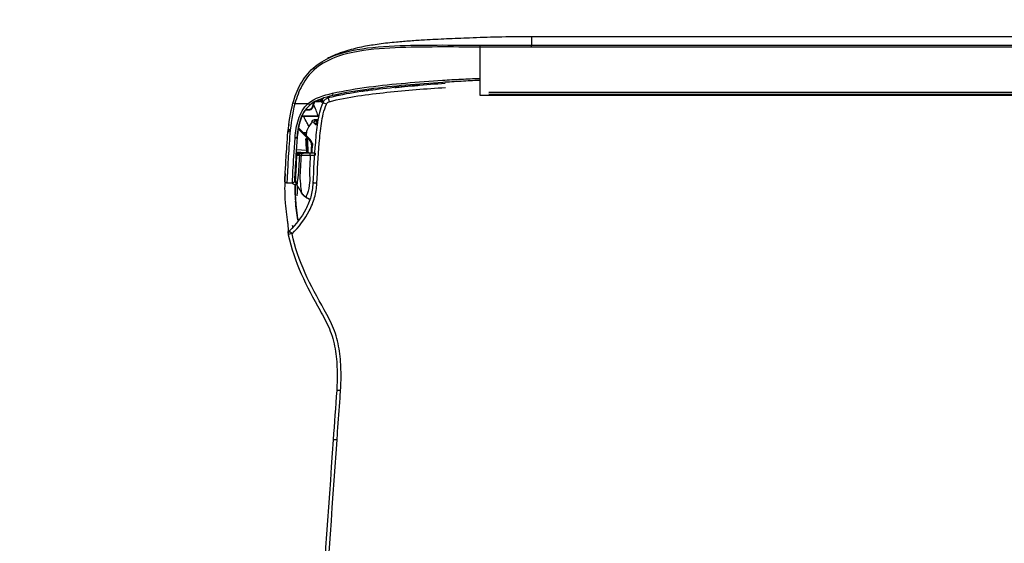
# Model space of a CAD drawing. Header units: millimetres. Extents: x -424979 to 718034, y -72486 to 344972.
# Tile 203 of 256: x 578502 to 579064, y 145346 to 145645. Entities that reach past the tile are written whole.
import ezdxf
from ezdxf import colors
from ezdxf.entities.mleader import LeaderData, LeaderLine
from ezdxf.math import Vec2, Vec3
from ezdxf.xclip import XClip

# ---------------------------------------------------------------- set-up
doc = ezdxf.new("R2010")
doc.units = ezdxf.units.MM
doc.header["$MEASUREMENT"] = 0
doc.header["$XCLIPFRAME"] = 0
doc.layers.add('IS_KLIM Opis_Średnice', color=7, linetype='Continuous', lineweight=9)
doc.layers.add('SKAN - RZUT_7_0_Nr_pióra__1', color=7, linetype='Continuous', lineweight=13)
doc.layers.add('IS_KLIM_urządzenia', color=3, linetype='Continuous')
doc.layers.add('Rysunki i obrazki', color=7, linetype='Continuous')
picture_1 = doc.add_image_def('image7.tif', size_in_pixel=(14115, 7016))

# ---------------------------------------------------------------- blocks, each defined once
blk = doc.blocks.new('Rysunek_7_7', base_point=(-247133.12, 120862.67))
at = {"layer": 'SKAN - RZUT_7_0_Nr_pióra__1', "color": 7, "lineweight": 13}
image = blk.add_image(picture_1, insert=(-306883.09, 91162.66), size_in_units=(119499.94, 59400.02), dxfattribs=at)
image.set_boundary_path([(-0.5, -0.5), (14114.5, 7015.5)])
blk = doc.blocks.new('G$CFEA986A8')
at = {"layer": 'IS_KLIM_urządzenia', "linetype": 'Continuous'}
for p, q in [((960.8, 27.59), (960.8, 27.59)), ((960.8, 27.59), (960.8, 27.58)), ((960.8, 27.58), (960.8, 27.58)), ((962.82, 27.01), (965.29, 26.79)), ((965.33, 27.29), (963.06, 27.49)), ((965.34, 27.5), (963.25, 27.5)), ((963.62, 27.59), (963.77, 27.59)), ((963.77, 27.59), (963.62, 27.59)), ((963.62, 27.59), (963.62, 27.59)), ((963.62, 27.59), (963.62, 27.59)), ((963.78, 27.59), (963.64, 27.59)), ((963.65, 27.59), (963.64, 27.59)), ((963.64, 27.59), (963.65, 27.59)), ((964.65, 27.59), (963.77, 27.59)), ((964.65, 27.59), (963.78, 27.59)), ((963.81, 27.59), (964.11, 27.59)), ((964.11, 27.59), (963.81, 27.59)), ((964.65, 27.59), (963.82, 27.59)), ((963.82, 27.59), (963.82, 27.59)), ((963.96, 27.59), (964.65, 27.59)), ((963.96, 27.59), (963.96, 27.59)), ((964.65, 27.59), (963.96, 27.59)), ((963.96, 27.59), (964.65, 27.59)), ((963.96, 27.59), (963.96, 27.59)), ((964.65, 27.59), (963.96, 27.59)), ((964.64, 27.59), (964.65, 27.59)), ((965.15, 28.07), (964.65, 27.59)), ((964.65, 27.59), (965.09, 28)), ((965.09, 28), (964.65, 27.59)), ((965.08, 27.99), (964.65, 27.59)), ((964.66, 27.6), (964.65, 27.59)), ((964.65, 27.59), (964.66, 27.6)), ((964.65, 27.59), (964.65, 27.59)), ((964.65, 27.58), (964.65, 27.59)), ((964.65, 27.59), (964.65, 27.59)), ((964.65, 27.59), (964.65, 27.59)), ((964.65, 27.59), (964.65, 27.59)), ((964.65, 27.59), (964.65, 27.59)), ((964.65, 27.59), (964.65, 27.59)), ((964.65, 27.59), (964.65, 27.59)), ((964.65, 27.58), (964.65, 27.58)), ((965.08, 28), (964.75, 27.68)), ((964.76, 27.69), (965.08, 27.99)), ((965.13, 27.95), (965.13, 27.96)), ((965.13, 27.94), (965.13, 27.94)), ((965.13, 27.94), (965.13, 27.94)), ((962.04, 24.32), (962.13, 24.22)), ((962.13, 24.22), (964.85, 21.51)), ((962.13, 24.22), (962.49, 24.22)), ((962.49, 24.22), (962.22, 24.49)), ((964.88, 21.83), (962.49, 24.22)), ((962.49, 24.22), (962.63, 24.22)), ((46.52, 13.96), (921.55, 13.84)), ((48.58, 13.7), (919.48, 13.58)), ((919.48, 13.06), (48.58, 13.18)), ((921.53, 13.84), (921.53, 2.34)), ((58.74, 2.46), (909.33, 2.34)), ((58.73, 0), (909.33, -0.12)), ((909.33, 1.87), (58.74, 1.98))]:
    blk.add_line(p, q, dxfattribs=at)
for centre, radius, start, end in [((966.23, 46.82), 1, 314.7826, 11.7219), ((965.57, 23.69), 0.5, 174.3028, 174.8572)]:
    blk.add_arc(centre, radius, start, end, dxfattribs=at)
at = {"layer": 'IS_KLIM_urządzenia', "linetype": 'Continuous', "extrusion": (0, 0, -1)}
for centre, start, end in [((-966.24, 34.23), 2.819, 90), ((-967.54, 34.23), 90, 182.7932)]:
    blk.add_arc(centre, 0.5, start, end, dxfattribs=at)
at = {"layer": 'IS_KLIM_urządzenia', "linetype": 'Continuous'}
for centre, major_axis, ratio, start_param, end_param in [((954.69, 84.17), (-0.998, 0.07), 0.023762, 1.636562, 3.141593), ((966.23, 46.82), (-0.979, -0.203), 0.056856, 1.631801, 3.141593), ((966.23, 46.82), (-0.704, 0.71), 0.020204, 3.141593, 4.63148), ((960.36, 34.82), (0.999, -0.049), 0.051256, 4.768713, 6.283185), ((960.36, 34.78), (0.999, -0.047), 0.051373, 4.768607, 6.283185), ((960.8, 28.09), (0, 0.5), 0.002816, 3.141639, 4.764644), ((961.71, 25.79), (-0.25, 0.009), 0.004928, 4.721292, 6.283312), ((961.96, 28.09), (0, 0.5), 0.000868, 1.518284, 3.141546), ((963.62, 27.79), (0, -0.2), 0.000013, 0.000046, 1.220385), ((963.74, 28.09), (0, 0.5), 0.707175, 3.141658, 4.713759), ((964.1, 27.28), (-0.499, -0.033), 0.703948, 5.100293, 5.413725), ((964.11, 27.79), (0, 0.2), 0.000013, 3.141639, 4.361977), ((964.21, 28.09), (0, 0.5), 0.707187, 3.141658, 4.713902), ((962.22, 24.49), (0.177, 0.177), 0.009872, 1.573264, 3.141593), ((965.57, 23.69), (0.498, -0.05), 0.399009, 1.576336, 3.142289), ((965.57, 23.69), (0.498, -0.045), 0.399039, 1.572475, 3.141593), ((965.57, 23.75), (0.498, -0.042), 0.40242, 1.570829, 3.141593), ((966.78, 22.67), (-0.498, 0.048), 0.655613, 1.68664, 3.142509), ((960.03, 20.77), (-0.282, 0.413), 0.898755, 3.126761, 4.122323), ((960.3, 20.73), (0.367, 0.34), 0.8822, 4.14442, 5.443074), ((960.62, 20.38), (0.376, 0.33), 0.885836, 4.168001, 5.478744), ((961.57, 16.6), (-0.192, 0.056), 0.184381, 0, 0.981312), ((962.34, 17.18), (0, 0.2), 0.576627, 0, 1.56207), ((957.43, 15.43), (0.263, -0.965), 0.021464, 0, 1.498233), ((958.09, 16.02), (0.925, -0.381), 0.043497, 4.774575, 6.283185), ((959.1, 15.2), (0.191, 0.059), 0.212832, 0.62596, 2.147611), ((959.27, 14.73), (-0.18, 0.087), 0.196125, 0, 1.166038), ((959.21, 15.5), (-0.19, -0.061), 0.210046, 3.10566, 3.756008), ((959.99, 15.18), (0, 0.2), 0.433029, 0, 1.56207), ((962.44, 15.81), (0.326, -0.379), 0.006066, 3.141593, 4.776304), ((965.61, 15.81), (-0.482, 0.133), 0.040619, 1.62052, 3.141593), ((956.69, 13.39), (0.117, -0.486), 0.019962, 1.512141, 3.141593), ((960.96, 7.75), (-0.331, 0.375), 0.006851, 1.634627, 3.141593), ((921.53, 2.37), (0, 0.5), 0.000014, 1.623156, 3.109817)]:
    blk.add_ellipse(centre, major_axis=major_axis, ratio=ratio, start_param=start_param, end_param=end_param, dxfattribs=at)
at = {"layer": 'IS_KLIM_urządzenia', "linetype": 'Continuous', "extrusion": (0, 0, -1)}
for centre, major_axis, ratio, start_param, end_param in [((964.05, 27.59), (-0.725, 0), 0.000047, 1.659786, 2.553482), ((964.05, 27.59), (-0.725, 0), 0.000047, 3.72973, 4.623425), ((964.65, 28.09), (0.266, -0.423), 1, 5.550236, 6.844477)]:
    blk.add_ellipse(centre, major_axis=major_axis, ratio=ratio, start_param=start_param, end_param=end_param, dxfattribs=at)
at = {"layer": 'IS_KLIM_urządzenia', "linetype": 'Continuous'}
for points, degree in [([(959.21, 147.27), (958, 130.15), (956.79, 113.02), (955.58, 95.9)], 3), ([(956.51, 95.85), (957.7, 112.97), (958.9, 130.09), (960.1, 147.21)], 3), ([(955.58, 95.9), (956.08, 95.86), (956.51, 95.84), (956.51, 95.85)], 3), ([(955.68, 84.1), (955.96, 88.01), (956.23, 91.93), (956.51, 95.85)], 3), ([(966.26, 44.75), (966.23, 44.93), (966.2, 45.11), (966.17, 45.29)], 3), ([(966.94, 46.13), (967.09, 46.15), (967.24, 46.22), (967.29, 46.32)], 3), ([(967.29, 46.32), (967.31, 46.43), (967.3, 46.54), (967.28, 46.65)], 3), ([(967.29, 46.32), (967.29, 46.33), (967.3, 46.34), (967.3, 46.34)], 3), ([(964.94, 43.51), (965.19, 42.03), (965.36, 40.54), (965.46, 39.04)], 3), ([(963.02, 38.08), (962.56, 38.37), (962.05, 38.54)], 2), ([(963.01, 38.08), (962.7, 38.26), (962.38, 38.43), (962.05, 38.54)], 3), ([(963.01, 38.08), (963.43, 37.83), (963.78, 37.48), (964.04, 37.07)], 3), ([(965.48, 38.69), (965.55, 37.5), (965.57, 36.3), (965.55, 35.08)], 3), ([(965.18, 35.2), (964.59, 36.16), (964.01, 37.11)], 2), ([(965.07, 35.52), (965.08, 36.12), (965.09, 36.71), (965.1, 37.31)], 3), ([(965.76, 34.34), (965.65, 34.4), (965.55, 34.45), (965.44, 34.49)], 3), ([(966.24, 34.73), (966.67, 34.73), (967.1, 34.73), (967.54, 34.73)], 3), ([(967.95, 32.52), (967.94, 32.5), (967.94, 32.48), (967.94, 32.45)], 3), ([(960.8, 27.59), (961.08, 27.59), (961.36, 27.59), (961.63, 27.59)], 3), ([(960.8, 27.59), (961.19, 27.59), (961.58, 27.59), (961.96, 27.59)], 3), ([(960.8, 27.58), (961.04, 27.58), (961.28, 27.58), (961.52, 27.58)], 3), ([(960.8, 27.58), (961.04, 27.58), (961.28, 27.58), (961.52, 27.58)], 3), ([(961.46, 25.8), (961.45, 25.65), (961.45, 25.49), (961.44, 25.34)], 3), ([(961.44, 25.33), (961.45, 25.49), (961.45, 25.64), (961.46, 25.8)], 3), ([(962.82, 27.01), (962.88, 26.08), (962.94, 25.14), (963, 24.21)], 3), ([(963.12, 27.59), (963.12, 27.56), (963.12, 27.52), (963.12, 27.48)], 3), ([(963.61, 27.59), (963.61, 27.59), (963.62, 27.59), (963.62, 27.59)], 3), ([(963.61, 27.59), (963.62, 27.59), (963.62, 27.59), (963.62, 27.59)], 3), ([(963.62, 27.59), (964.65, 27.59)], 1), ([(963.62, 27.59), (963.62, 27.59), (963.62, 27.59), (963.62, 27.59)], 3), ([(963.62, 27.59), (963.62, 27.59), (963.62, 27.59), (963.62, 27.59)], 3), ([(963.62, 27.59), (963.62, 27.59), (963.62, 27.59), (963.62, 27.59)], 3), ([(964.65, 27.59), (963.72, 27.59)], 1), ([(963.74, 27.59), (963.9, 27.59), (964.05, 27.59), (964.21, 27.59)], 3), ([(963.75, 27.58), (964.65, 27.58)], 1), ([(963.82, 27.58), (963.95, 27.58), (964.08, 27.58), (964.21, 27.58)], 3), ([(964.07, 27.63), (964.08, 27.59), (964.07, 27.54), (964.07, 27.5)], 3), ([(964.56, 28.09), (964.41, 28.09), (964.25, 28.09), (964.09, 28.09)], 3), ([(964.84, 27.63), (964.84, 27.63), (964.84, 27.63)], 2), ([(961.44, 25.33), (961.44, 25.34), (961.44, 25.34), (961.44, 25.34)], 3), ([(961.44, 25.34), (961.44, 25.34), (961.44, 25.34), (961.44, 25.34)], 3), ([(961.53, 25.25), (961.5, 25.28), (961.47, 25.31), (961.44, 25.33)], 3), ([(964.99, 22.88), (965.02, 23.18), (965.05, 23.49), (965.08, 23.79)], 3), ([(965.08, 23.79), (965.07, 23.76), (965.07, 23.74)], 2), ([(965.59, 23.95), (965.59, 23.93), (965.59, 23.91), (965.59, 23.89)], 3), ([(961.71, 20.35), (962.17, 20.89), (962.5, 21.51), (962.77, 22.21)], 3), ([(963.68, 22.68), (963.41, 22.68), (963.15, 22.68), (962.88, 22.68)], 3), ([(962.91, 22.88), (963.1, 22.88), (963.29, 22.88), (963.48, 22.88)], 3), ([(967.08, 20.79), (967.09, 20.91), (967.11, 21.03), (967.12, 21.15)], 3), ([(960.36, 20.28), (960.28, 20.27), (960.21, 20.27), (960.13, 20.27)], 3), ([(960.32, 19.65), (961.01, 19.71)], 1), ([(960.67, 19.93), (960.57, 20.04), (960.47, 20.16), (960.36, 20.28)], 3), ([(960.77, 20.72), (960.88, 20.6), (960.99, 20.49), (961.09, 20.37)], 3), ([(960.96, 15.39), (961.12, 15.8), (961.26, 16.23), (961.38, 16.66)], 3), ([(961.46, 16.61), (961.35, 16.22), (961.22, 15.84), (961.09, 15.47)], 3), ([(956.57, 13.87), (958.54, 14.35), (960.56, 14.86), (962.11, 16.19)], 3), ([(962.45, 15.79), (960.85, 14.4), (958.75, 13.85), (956.7, 13.36)], 3), ([(957.22, 14.35), (957.26, 14.21), (957.31, 14.07), (957.35, 13.93)], 3), ([(958.86, 14.36), (958.94, 14.51), (959.01, 14.66), (959.09, 14.81)], 3), ([(958.99, 15.2), (958.96, 15.28), (958.94, 15.36), (958.91, 15.43)], 3), ([(959.13, 14.84), (959.07, 14.95), (959.03, 15.08), (958.99, 15.2)], 3), ([(959.14, 15.62), (959.18, 15.51), (959.21, 15.39), (959.25, 15.28)], 3), ([(959.25, 15.28), (959.29, 15.37), (959.32, 15.47), (959.36, 15.57)], 3), ([(959.25, 15.28), (959.26, 15.22), (959.28, 15.16), (959.3, 15.1)], 3), ([(959.47, 15.22), (959.43, 15.33), (959.39, 15.45), (959.36, 15.57)], 3), ([(960.55, 15.18), (960.34, 15.18), (960.12, 15.18), (959.9, 15.18)], 3), ([(951.29, 13.18), (951.31, 13.06), (951.34, 12.94), (951.37, 12.81)], 3), ([(955.23, 13.58), (955.2, 13.68), (955.18, 13.77), (955.15, 13.87)], 3), ([(955.37, 13.91), (955.39, 13.82), (955.42, 13.72), (955.44, 13.63)], 3), ([(955.66, 13.67), (955.63, 13.77), (955.61, 13.86), (955.58, 13.96)], 3), ([(955.71, 13.68), (955.63, 13.97)], 1), ([(961.43, 7.5), (961.59, 7.65), (961.75, 7.8), (961.9, 7.95)], 3), ([(909.33, 2.34), (909.33, 2.09), (909.33, 1.88), (909.33, 1.87)], 3), ([(909.33, 2.34), (913.4, 2.34), (917.46, 2.34), (921.53, 2.34)], 3), ([(909.33, -0.12), (909.33, -0.12), (909.33, 0.54), (909.33, 1.87)], 3)]:
    blk.add_open_spline(points, degree=degree, dxfattribs=at)
for points, knots in [([(955.58, 95.9), (955.58, 95.9), (955.58, 95.9), (955.53, 95.23), (955.49, 94.57), (955.25, 91.24), (955.06, 88.58), (954.84, 85.33), (954.79, 84.73), (954.75, 84.14)], [0, 0, 0, 0, 0.000005, 0.000005, 0.169628, 0.169628, 0.84812, 0.84812, 1, 1, 1, 1]), ([(954.75, 84.14), (954.63, 82.47), (954.61, 80.8), (954.69, 77.48), (954.82, 75.82), (955.37, 72.52), (955.81, 70.89), (957.03, 67.83), (957.82, 66.37), (960.23, 62.03), (961.84, 59.14), (964.54, 53.15), (965.62, 50.05), (966.3, 46.78)], [0, 0, 0, 0, 0.125, 0.125, 0.25, 0.25, 0.375, 0.375, 0.5, 0.5, 0.75, 0.75, 1, 1, 1, 1]), ([(967.2, 47.03), (965.86, 53.51), (962.85, 59.33), (958.84, 66.5), (958.05, 67.93), (956.79, 70.95), (956.34, 72.56), (955.76, 75.84), (955.63, 77.48), (955.55, 80.78), (955.57, 82.47), (955.68, 84.1)], [0, 0, 0, 0, 0.5, 0.5, 0.625, 0.625, 0.75, 0.75, 0.875, 0.875, 1, 1, 1, 1]), ([(966.3, 46.78), (964.67, 45.16), (963.24, 43.34), (961.67, 40.33), (961.23, 39.26), (960.62, 37.05), (960.47, 35.91), (960.41, 34.77)], [0, 0, 0, 0, 0.5, 0.5, 0.75, 0.75, 1, 1, 1, 1]), ([(961.36, 34.77), (961.41, 35.86), (961.55, 36.93), (962.13, 39.01), (962.55, 40.02), (964.04, 42.86), (965.39, 44.59), (966.93, 46.11)], [0, 0, 0, 0, 0.25, 0.25, 0.5, 0.5, 1, 1, 1, 1]), ([(967.94, 32.46), (967.98, 33.04), (968.04, 34.37), (968.09, 36.58), (968.01, 38.79), (967.83, 40.67), (967.66, 42.07), (967.47, 43.41), (967.32, 44.56), (967.24, 45.44), (967.23, 46.03), (967.25, 46.23), (967.27, 46.26)], [0, 0, 0, 0, 0.115267, 0.254457, 0.395518, 0.463491, 0.528201, 0.59274, 0.664878, 0.754718, 0.87115, 1, 1, 1, 1]), ([(967.3, 46.34), (967.3, 46.34), (967.31, 46.4), (967.29, 46.6), (967.29, 46.62), (967.29, 46.62)], [0, 0, 0, 0, 0.020014, 0.885037, 1, 1, 1, 1]), ([(965.56, 35.11), (965.56, 35.53), (965.57, 36.73), (965.52, 38.45), (965.36, 40.28), (965.19, 41.69), (965.03, 42.84), (964.95, 43.45), (964.92, 43.67)], [0, 0, 0, 0, 0.166496, 0.472954, 0.620259, 0.762905, 0.910022, 1, 1, 1, 1]), ([(961.96, 28.12), (962.02, 29.2), (962.07, 30.28), (962.16, 31.9), (962.19, 32.44), (962.06, 33.52), (962.05, 34.06), (962.26, 35.6), (962.42, 36.56), (962.87, 37.76), (963, 38.06), (963.01, 38.08)], [0, 0, 0, 0, 0.25, 0.25, 0.375, 0.375, 0.5, 0.5, 0.75, 0.75, 1, 1, 1, 1]), ([(964.07, 37.1), (963.98, 37.24), (963.79, 37.51), (963.45, 37.81), (963.16, 38.01), (963.04, 38.08), (963, 38.1)], [0, 0, 0, 0, 0.309065, 0.631823, 0.868077, 1, 1, 1, 1]), ([(964.07, 37.09), (963.98, 37.24), (963.78, 37.5), (963.44, 37.81), (963.16, 38), (963.05, 38.06), (963.01, 38.08)], [0, 0, 0, 0, 0.319138, 0.64537, 0.882709, 1, 1, 1, 1]), ([(965.05, 37.8), (965.06, 37.67), (965.08, 37.54), (965.1, 37.37), (965.1, 37.34), (965.1, 37.31)], [0, 0, 0, 0, 0.794972, 0.794972, 1, 1, 1, 1]), ([(964.04, 37.07), (964.04, 37.05), (964.05, 36.71), (964.19, 35.39), (964.31, 34.5), (964.4, 32.69), (964.28, 31.78), (964.18, 29.94), (964.14, 29.01), (964.09, 28.09)], [0, 0, 0, 0, 0.25, 0.25, 0.5, 0.5, 0.75, 0.75, 1, 1, 1, 1]), ([(964.56, 28.09), (964.61, 29), (964.65, 29.9), (964.75, 31.71), (964.82, 32.66), (965.03, 34.22), (965.11, 34.83), (965.16, 35.22), (965.17, 35.23), (965.17, 35.22), (965.17, 35.22), (965.17, 35.22)], [0, 0, 0, 0, 0.284008, 0.284008, 0.568016, 0.568016, 0.852024, 0.852024, 0.994028, 0.994028, 1, 1, 1, 1]), ([(965.46, 34.09), (965.46, 34.09), (965.46, 34.09), (965.46, 34.09), (965.46, 34.13), (965.46, 34.18), (965.46, 34.24), (965.45, 34.36), (965.43, 34.59), (965.34, 34.9), (965.23, 35.11), (965.15, 35.22)], [0, 0, 0, 0, 0.001602, 0.502486, 0.642444, 0.701637, 0.729046, 0.756167, 0.815817, 0.90057, 1, 1, 1, 1]), ([(965.16, 35.25), (965.59, 35.16), (966, 35.01), (966.42, 34.77), (966.45, 34.76), (966.47, 34.74)], [0, 0, 0, 0, 0.941622, 0.941622, 1, 1, 1, 1]), ([(965.16, 35.22), (965.2, 35.15), (965.31, 34.98), (965.39, 34.73), (965.43, 34.55), (965.44, 34.49)], [0, 0, 0, 0, 0.324072, 0.765618, 1, 1, 1, 1]), ([(965.46, 34.03), (965.46, 34.06), (965.46, 34.12), (965.46, 34.12), (965.46, 34.12), (965.46, 34.13), (965.46, 34.13), (965.46, 34.15), (965.46, 34.19), (965.46, 34.32), (965.43, 34.62), (965.36, 34.97), (965.2, 35.18), (965.16, 35.22)], [0, 0, 0, 0, 0.103876, 0.340883, 0.382554, 0.387142, 0.39037, 0.395164, 0.414092, 0.462737, 0.590801, 0.905937, 1, 1, 1, 1]), ([(960.41, 34.72), (960.26, 31.56), (960.06, 28.4), (959.71, 23.67), (959.56, 22.09), (959.07, 18.98), (958.75, 17.44), (958.13, 15.95)], [0, 0, 0, 0, 0.5, 0.5, 0.75, 0.75, 1, 1, 1, 1]), ([(959.02, 15.64), (959.64, 17.15), (959.98, 18.72), (960.49, 21.88), (960.64, 23.48), (961.01, 28.3), (961.2, 31.53), (961.35, 34.73)], [0, 0, 0, 0, 0.25, 0.25, 0.5, 0.5, 1, 1, 1, 1]), ([(960.41, 34.77), (960.41, 34.77), (960.41, 34.77), (960.41, 34.75), (960.41, 34.74), (960.41, 34.72)], [0, 0, 0, 0, 0.001414, 0.001414, 1, 1, 1, 1]), ([(961.35, 34.73), (961.35, 34.73), (961.35, 34.73), (961.35, 34.74), (961.36, 34.76), (961.36, 34.77)], [0, 0, 0, 0, 0.001471, 0.001471, 1, 1, 1, 1]), ([(965.08, 23.79), (965.34, 26.88), (965.47, 29.57), (965.69, 33.25), (965.74, 34.25), (965.74, 34.25)], [0, 0, 0, 0, 0.500106, 0.500106, 1, 1, 1, 1]), ([(965.46, 34.05), (965.46, 34.04), (965.46, 34.03), (965.45, 33.91), (965.44, 33.65), (965.38, 32.61), (965.33, 31.63), (965.24, 29.85), (965.2, 28.96), (965.15, 28.07)], [0, 0, 0, 0, 0.02439, 0.02439, 0.219512, 0.219512, 0.609756, 0.609756, 1, 1, 1, 1]), ([(966.24, 34.73), (966.24, 34.73), (966.19, 33.69), (965.98, 29.9), (965.85, 27.14), (965.59, 23.95)], [0, 0, 0, 0, 0.5, 0.5, 1, 1, 1, 1]), ([(965.63, 15.79), (966.27, 18.17), (966.59, 20.61), (967.02, 25.18), (967.13, 27.31), (967.34, 30.85), (967.42, 32.29), (967.52, 34.22), (967.54, 34.73), (967.54, 34.73)], [0, 0, 0, 0, 0.25, 0.25, 0.5, 0.5, 0.75, 0.75, 1, 1, 1, 1]), ([(968.04, 34.21), (968.04, 34.21), (968.01, 33.7), (967.91, 31.81), (967.82, 30.4), (967.61, 26.94), (967.5, 24.85), (967.06, 20.38), (966.74, 18), (966.09, 15.68)], [0, 0, 0, 0, 0.25, 0.25, 0.5, 0.5, 0.75, 0.75, 1, 1, 1, 1]), ([(967.95, 32.55), (967.95, 32.54), (967.95, 32.54), (967.95, 32.53), (967.95, 32.53), (967.95, 32.53), (967.95, 32.52), (967.95, 32.52)], [0, 0, 0, 0, 0.491862, 0.491862, 0.745898, 0.745898, 1, 1, 1, 1]), ([(961.96, 28.12), (961.63, 28.12), (961.3, 28.12), (960.91, 28.12), (960.86, 28.12), (960.81, 28.12)], [0, 0, 0, 0, 0.8646, 0.8646, 1, 1, 1, 1]), ([(961.46, 25.8), (961.45, 25.7), (961.46, 25.6), (961.49, 25.29), (961.56, 25.06), (961.74, 24.69), (961.85, 24.53), (962, 24.36), (962.02, 24.34), (962.04, 24.32)], [0, 0, 0, 0, 0.177731, 0.177731, 0.59018, 0.59018, 0.940555, 0.940555, 1, 1, 1, 1]), ([(961.52, 27.59), (961.52, 27.5), (961.51, 27.41), (961.49, 26.81), (961.47, 26.31), (961.46, 25.8)], [0, 0, 0, 0, 0.152905, 0.152905, 1, 1, 1, 1]), ([(961.63, 27.59), (961.65, 27.59), (961.67, 27.59), (961.77, 27.59), (961.86, 27.59), (962.03, 27.59), (962.11, 27.59), (962.18, 27.59), (962.19, 27.59), (962.2, 27.59)], [0, 0, 0, 0, 0.082278, 0.082278, 0.515336, 0.515336, 0.94848, 0.94848, 1, 1, 1, 1]), ([(961.7, 25.79), (961.71, 25.96), (961.72, 26.13), (961.74, 26.73), (961.75, 27.16), (961.77, 27.59)], [0, 0, 0, 0, 0.277754, 0.277754, 1, 1, 1, 1]), ([(962.22, 24.49), (962.08, 24.63), (961.96, 24.8), (961.79, 25.15), (961.74, 25.34), (961.71, 25.62), (961.7, 25.71), (961.7, 25.79)], [0, 0, 0, 0, 0.410681, 0.410681, 0.822529, 0.822529, 1, 1, 1, 1]), ([(964.09, 28.09), (963.86, 28.1), (963.57, 28.1), (962.96, 28.11), (962.63, 28.11), (962.19, 28.12), (962.07, 28.12), (961.96, 28.12)], [0, 0, 0, 0, 0.429825, 0.429825, 0.859756, 0.859756, 1, 1, 1, 1]), ([(961.96, 27.59), (962.06, 27.59), (962.15, 27.59), (962.52, 27.59), (962.8, 27.59), (963.31, 27.59), (963.54, 27.59), (963.74, 27.59)], [0, 0, 0, 0, 0.140214, 0.140214, 0.570124, 0.570124, 1, 1, 1, 1]), ([(962.2, 27.59), (962.36, 27.59), (962.53, 27.59), (963.01, 27.59), (963.32, 27.59), (963.62, 27.59)], [0, 0, 0, 0, 0.351844, 0.351844, 1, 1, 1, 1]), ([(962.41, 27.59), (962.46, 26.77), (962.51, 25.96), (962.59, 24.83), (962.61, 24.52), (962.63, 24.22)], [0, 0, 0, 0, 0.726529, 0.726529, 1, 1, 1, 1]), ([(962.85, 24.21), (962.84, 24.38), (962.82, 24.54), (962.77, 25.38), (962.73, 26.04), (962.67, 27), (962.65, 27.3), (962.63, 27.59)], [0, 0, 0, 0, 0.147619, 0.147619, 0.738093, 0.738093, 1, 1, 1, 1]), ([(963.06, 27.49), (963.03, 27.49), (962.99, 27.48), (962.93, 27.44), (962.9, 27.41), (962.86, 27.33), (962.84, 27.29), (962.82, 27.19), (962.81, 27.14), (962.81, 27.06), (962.81, 27.04), (962.82, 27.01)], [0, 0, 0, 0, 0.247479, 0.247479, 0.496795, 0.496795, 0.717384, 0.717384, 0.907765, 0.907765, 1, 1, 1, 1]), ([(963.62, 27.59), (963.63, 27.59), (963.63, 27.59), (963.63, 27.59), (963.64, 27.59), (963.67, 27.59), (963.7, 27.59), (963.73, 27.59), (963.74, 27.59), (963.75, 27.59)], [0, 0, 0, 0, 0.03684, 0.03684, 0.184198, 0.184198, 0.773632, 0.773632, 1, 1, 1, 1]), ([(963.62, 27.59), (963.64, 27.59), (963.66, 27.59), (963.7, 27.59), (963.73, 27.59), (963.76, 27.59), (963.77, 27.59), (963.78, 27.59)], [0, 0, 0, 0, 0.33263, 0.33263, 0.794188, 0.794188, 1, 1, 1, 1]), ([(963.62, 27.59), (963.63, 27.59), (963.63, 27.59), (963.64, 27.59), (963.64, 27.59), (963.67, 27.59), (963.7, 27.59), (963.76, 27.59), (963.79, 27.59), (963.82, 27.59)], [0, 0, 0, 0, 0.02531, 0.02531, 0.126549, 0.126549, 0.531507, 0.531507, 1, 1, 1, 1]), ([(963.78, 27.59), (963.77, 27.59), (963.76, 27.59), (963.72, 27.59), (963.68, 27.59), (963.65, 27.59)], [0, 0, 0, 0, 0.257776, 0.257776, 1, 1, 1, 1]), ([(963.65, 27.59), (963.66, 27.59), (963.67, 27.59), (963.72, 27.59), (963.75, 27.59), (963.78, 27.59)], [0, 0, 0, 0, 0.26079, 0.26079, 1, 1, 1, 1]), ([(964.21, 27.59), (964.25, 27.59), (964.29, 27.59), (964.43, 27.59), (964.51, 27.59), (964.62, 27.59), (964.65, 27.59), (964.65, 27.59)], [0, 0, 0, 0, 0.140473, 0.140473, 0.570712, 0.570712, 1, 1, 1, 1]), ([(964.21, 27.58), (964.25, 27.58), (964.28, 27.58), (964.42, 27.58), (964.51, 27.58), (964.62, 27.58), (964.65, 27.58), (964.65, 27.58)], [0, 0, 0, 0, 0.140333, 0.140333, 0.570144, 0.570144, 1, 1, 1, 1]), ([(965.15, 28.07), (965.15, 28.07), (965.11, 28.07), (964.96, 28.08), (964.85, 28.08), (964.67, 28.09), (964.62, 28.09), (964.56, 28.09)], [0, 0, 0, 0, 0.429933, 0.429933, 0.859697, 0.859697, 1, 1, 1, 1]), ([(964.84, 27.63), (964.84, 27.63), (964.83, 27.62), (964.81, 27.61), (964.8, 27.61), (964.76, 27.6), (964.72, 27.59), (964.67, 27.59), (964.66, 27.59), (964.65, 27.59)], [0, 0, 0, 0, 0.370218, 0.370218, 0.528672, 0.528672, 0.919032, 0.919032, 1, 1, 1, 1]), ([(962.11, 16.19), (963.2, 17.13), (963.9, 18.42), (964.76, 21.07), (964.95, 22.43), (965.07, 23.73)], [0, 0, 0, 0, 0.5, 0.5, 1, 1, 1, 1]), ([(965.59, 23.89), (965.46, 22.49), (965.26, 21.03), (964.35, 18.18), (963.6, 16.81), (962.45, 15.79)], [0, 0, 0, 0, 0.5, 0.5, 1, 1, 1, 1]), ([(962.63, 24.22), (962.65, 24.22), (962.68, 24.21), (962.74, 24.21), (962.76, 24.21), (962.8, 24.21), (962.82, 24.21), (962.84, 24.21), (962.84, 24.21), (962.85, 24.21)], [0, 0, 0, 0, 0.315815, 0.315815, 0.631664, 0.631664, 0.946964, 0.946964, 1, 1, 1, 1]), ([(962.85, 24.21), (962.86, 24.21), (962.88, 24.21), (962.93, 24.21), (962.96, 24.21), (963, 24.21)], [0, 0, 0, 0, 0.325415, 0.325415, 1, 1, 1, 1]), ([(965.07, 23.73), (965.07, 23.69), (965.06, 23.65), (965.05, 23.52), (965.04, 23.43), (965.02, 23.17), (965, 23.02), (964.95, 22.61), (964.91, 22.36), (964.82, 21.77), (964.76, 21.43), (964.53, 20.35), (964.32, 19.62), (963.81, 18.4), (963.54, 17.9), (963.22, 17.43)], [0, 0, 0, 0, 0.01825, 0.01825, 0.060304, 0.060304, 0.132525, 0.132525, 0.246095, 0.246095, 0.402611, 0.402611, 0.74532, 0.74532, 1, 1, 1, 1]), ([(962.31, 21.21), (962.46, 20.92), (962.62, 20.62), (963.03, 19.85), (963.28, 19.36), (963.53, 18.88)], [0, 0, 0, 0, 0.379029, 0.379029, 1, 1, 1, 1]), ([(962.77, 22.21), (962.82, 22.35), (962.87, 22.55), (962.93, 22.97), (962.95, 23.17), (962.97, 23.39)], [0, 0, 0, 0, 0.583115, 0.583115, 1, 1, 1, 1]), ([(966.78, 22.01), (966.78, 22.01), (966.84, 22), (966.95, 22.03), (967.07, 22.1), (967.16, 22.19), (967.21, 22.27), (967.24, 22.34), (967.25, 22.39), (967.26, 22.43), (967.26, 22.44), (967.26, 22.45), (967.26, 22.45), (967.26, 22.45), (967.26, 22.46), (967.26, 22.46), (967.26, 22.46)], [0, 0, 0, 0, 0.014957, 0.230647, 0.404323, 0.550842, 0.673461, 0.771778, 0.844068, 0.888574, 0.900891, 0.909159, 0.918712, 0.93551, 0.981208, 1, 1, 1, 1]), ([(967.28, 22.63), (967.28, 22.59), (967.27, 22.55), (967.27, 22.49), (967.26, 22.47), (967.26, 22.46), (967.26, 22.46), (967.26, 22.46)], [0, 0, 0, 0, 0.498718, 0.498718, 0.99668, 0.99668, 1, 1, 1, 1]), ([(967.26, 22.46), (967.26, 22.46), (967.26, 22.46), (967.26, 22.47), (967.27, 22.49), (967.27, 22.53), (967.27, 22.55), (967.27, 22.58)], [0, 0, 0, 0, 0.000031, 0.000031, 0.61098, 0.61098, 1, 1, 1, 1]), ([(960.12, 18.88), (960.23, 18.88), (960.34, 18.88), (960.88, 18.88), (961.32, 18.88), (961.94, 18.88), (962.11, 18.88), (962.86, 18.88), (963.43, 18.88), (964, 18.88)], [0, 0, 0, 0, 0.084494, 0.084494, 0.422472, 0.422472, 0.560579, 0.560579, 1, 1, 1, 1]), ([(960.15, 19.88), (960.2, 19.89), (960.24, 19.89), (960.42, 19.9), (960.55, 19.92), (960.67, 19.93)], [0, 0, 0, 0, 0.263267, 0.263267, 1, 1, 1, 1]), ([(960.77, 20.72), (960.77, 20.72), (960.76, 20.73), (960.71, 20.77), (960.67, 20.79), (960.58, 20.79), (960.53, 20.78), (960.49, 20.75)], [0, 0, 0, 0, 0.062565, 0.062565, 0.548357, 0.548357, 1, 1, 1, 1]), ([(961.01, 19.71), (960.99, 19.7), (960.97, 19.7), (960.86, 19.72), (960.76, 19.8), (960.67, 19.93)], [0, 0, 0, 0, 0.175003, 0.175003, 1, 1, 1, 1]), ([(961.01, 19.74), (961.09, 19.73), (961.31, 19.75), (961.54, 19.93), (961.64, 20.09), (961.66, 20.13)], [0, 0, 0, 0, 0.289751, 0.808576, 1, 1, 1, 1]), ([(961.09, 20.37), (961.18, 20.27), (961.28, 20.21), (961.49, 20.18), (961.61, 20.24), (961.71, 20.35)], [0, 0, 0, 0, 0.456839, 0.456839, 1, 1, 1, 1]), ([(963.92, 18.68), (963.54, 18.68), (963.16, 18.68), (962.34, 18.68), (961.91, 18.68), (961.21, 18.68), (960.95, 18.68), (960.49, 18.68), (960.29, 18.68), (960.1, 18.68)], [0, 0, 0, 0, 0.296997, 0.296997, 0.640532, 0.640532, 0.845161, 0.845161, 1, 1, 1, 1]), ([(960.1, 18.68), (960.27, 18.25), (960.44, 17.81), (960.79, 16.91), (960.98, 16.43), (961.16, 15.96)], [0, 0, 0, 0, 0.478968, 0.478968, 1, 1, 1, 1]), ([(961.38, 16.66), (961.41, 16.76), (961.46, 16.86), (961.57, 17.03), (961.64, 17.1), (961.8, 17.23), (961.89, 17.28), (962.1, 17.36), (962.22, 17.38), (962.34, 17.38)], [0, 0, 0, 0, 0.230955, 0.230955, 0.455697, 0.455697, 0.706422, 0.706422, 1, 1, 1, 1]), ([(962.23, 17.18), (962.13, 17.18), (962.04, 17.16), (961.87, 17.1), (961.79, 17.06), (961.67, 16.96), (961.61, 16.9), (961.52, 16.77), (961.48, 16.69), (961.46, 16.61)], [0, 0, 0, 0, 0.299295, 0.299295, 0.552236, 0.552236, 0.775182, 0.775182, 1, 1, 1, 1]), ([(963.03, 17.18), (962.84, 17.18), (962.66, 17.18), (962.39, 17.18), (962.31, 17.18), (962.23, 17.18)], [0, 0, 0, 0, 0.696556, 0.696556, 1, 1, 1, 1]), ([(962.34, 17.38), (962.45, 17.38), (962.56, 17.38), (962.84, 17.38), (963.01, 17.38), (963.18, 17.38)], [0, 0, 0, 0, 0.390013, 0.390013, 1, 1, 1, 1]), ([(957.47, 15.37), (955.22, 14.75), (952.93, 14.35), (948.34, 13.64), (946.03, 13.36), (939.09, 12.61), (934.45, 12.24), (929.8, 11.96)], [0, 0, 0, 0, 0.25, 0.25, 0.5, 0.5, 1, 1, 1, 1]), ([(929.86, 11.03), (934.54, 11.32), (939.21, 11.68), (946.19, 12.44), (948.51, 12.73), (953.12, 13.44), (955.43, 13.85), (957.69, 14.47)], [0, 0, 0, 0, 0.5, 0.5, 0.75, 0.75, 1, 1, 1, 1]), ([(958.13, 15.95), (958.09, 15.85), (958.03, 15.75), (957.88, 15.59), (957.79, 15.51), (957.62, 15.42), (957.55, 15.39), (957.47, 15.37)], [0, 0, 0, 0, 0.368676, 0.368676, 0.737518, 0.737518, 1, 1, 1, 1]), ([(957.69, 14.47), (957.85, 14.51), (958, 14.57), (958.33, 14.76), (958.51, 14.9), (958.81, 15.23), (958.93, 15.43), (959.02, 15.64)], [0, 0, 0, 0, 0.262451, 0.262451, 0.631307, 0.631307, 1, 1, 1, 1]), ([(959.09, 14.81), (959.03, 14.7), (958.97, 14.58), (958.89, 14.43), (958.88, 14.39), (958.86, 14.36)], [0, 0, 0, 0, 0.758703, 0.758703, 1, 1, 1, 1]), ([(959.09, 14.81), (959.14, 14.92), (959.2, 15.01), (959.36, 15.16), (959.45, 15.23), (959.64, 15.32), (959.75, 15.36), (959.91, 15.38), (959.95, 15.38), (959.99, 15.38)], [0, 0, 0, 0, 0.291856, 0.291856, 0.579131, 0.579131, 0.886367, 0.886367, 1, 1, 1, 1]), ([(959.9, 15.18), (959.87, 15.18), (959.84, 15.18), (959.71, 15.16), (959.63, 15.14), (959.47, 15.06), (959.4, 15.01), (959.28, 14.88), (959.22, 14.81), (959.18, 14.73)], [0, 0, 0, 0, 0.114875, 0.114875, 0.424433, 0.424433, 0.71152, 0.71152, 1, 1, 1, 1]), ([(959.99, 15.38), (960.11, 15.38), (960.23, 15.38), (960.55, 15.38), (960.74, 15.38), (960.94, 15.38)], [0, 0, 0, 0, 0.379834, 0.379834, 1, 1, 1, 1]), ([(960.98, 7.72), (962.17, 8.78), (963.14, 10.05), (964.66, 12.8), (965.21, 14.27), (965.63, 15.79)], [0, 0, 0, 0, 0.5, 0.5, 1, 1, 1, 1]), ([(966.09, 15.68), (965.66, 14.11), (965.09, 12.61), (963.52, 9.78), (962.52, 8.46), (961.29, 7.38)], [0, 0, 0, 0, 0.5, 0.5, 1, 1, 1, 1]), ([(965.63, 15.79), (964.68, 15.79), (963.74, 15.79), (962.68, 15.79), (962.57, 15.79), (962.45, 15.79)], [0, 0, 0, 0, 0.894615, 0.894615, 1, 1, 1, 1]), ([(921.68, 10.32), (923.14, 10.32), (924.6, 10.43), (927.53, 10.58), (928.99, 10.67), (933.37, 10.94), (936.29, 11.16), (942.12, 11.68), (945.03, 11.98), (950.83, 12.75), (953.72, 13.19), (956.57, 13.87)], [0, 0, 0, 0, 0.125, 0.125, 0.25, 0.25, 0.5, 0.5, 0.75, 0.75, 1, 1, 1, 1]), ([(956.7, 13.36), (953.84, 12.67), (950.94, 12.23), (945.12, 11.46), (942.19, 11.16), (936.34, 10.64), (933.41, 10.42), (929.01, 10.14), (927.55, 10.06), (924.61, 9.91), (923.15, 9.8), (921.68, 9.8)], [0, 0, 0, 0, 0.25, 0.25, 0.5, 0.5, 0.75, 0.75, 0.875, 0.875, 1, 1, 1, 1]), ([(941.83, 11.98), (941.83, 11.98), (940.36, 11.82), (937.4, 11.57), (936.9, 11.53), (936.37, 11.49)], [0, 0, 0, 0, 0.843393, 0.843393, 1, 1, 1, 1]), ([(946.91, 12.54), (947.25, 12.59), (947.6, 12.63), (948.23, 12.71), (948.52, 12.75), (949.02, 12.82), (949.22, 12.85), (949.52, 12.89), (949.61, 12.91), (949.66, 12.91), (949.67, 12.91), (949.67, 12.91)], [0, 0, 0, 0, 0.235675, 0.235675, 0.471347, 0.471347, 0.702455, 0.702455, 0.927895, 0.927895, 1, 1, 1, 1]), ([(921.53, 2.34), (928.28, 2.34), (935.04, 2.23), (945.16, 2.67), (948.53, 2.93), (955.11, 4.29), (958.41, 5.45), (960.98, 7.72)], [0, 0, 0, 0, 0.5, 0.5, 0.75, 0.75, 1, 1, 1, 1]), ([(961.29, 7.38), (958.75, 5.12), (955.39, 3.88), (948.76, 2.48), (945.36, 2.21), (935.15, 1.75), (928.34, 1.87), (921.53, 1.87)], [0, 0, 0, 0, 0.25, 0.25, 0.5, 0.5, 1, 1, 1, 1]), ([(909.33, -0.12), (912.02, -0.11), (916.93, -0.06), (923.67, 0.16), (929.46, 0.4), (934.16, 0.64), (938.14, 0.89), (941.72, 1.18), (945.46, 1.6), (949.41, 2.23), (953.39, 3.16), (956.26, 4.22), (957.73, 4.98), (957.91, 5.08)], [0, 0, 0, 0, 0.162416, 0.296482, 0.407414, 0.51304, 0.581672, 0.650774, 0.735588, 0.811186, 0.895706, 0.987614, 1, 1, 1, 1]), ([(921.53, 1.87), (921.2, 1.87), (920.86, 1.87), (919.2, 1.87), (917.86, 1.87), (914.13, 1.87), (911.73, 1.87), (909.33, 1.87)], [0, 0, 0, 0, 0.081967, 0.081967, 0.409835, 0.409835, 1, 1, 1, 1])]:
    blk.add_open_spline(points, degree=3, knots=knots, dxfattribs=at)

msp = doc.modelspace()

# ---------------------------------------------------------------- block references
at = {"layer": 'IS_KLIM_urządzenia', "xscale": 2.4, "yscale": 2.4, "zscale": 2.4, "rotation": 179.9922287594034}
msp.add_blockref('G$CFEA986A8', (580976.48, 145634.87), dxfattribs=at)
at = {"layer": 'Rysunki i obrazki', "color": 151, "linetype": 'Continuous', "lineweight": 20, "true_color": 0x80c2ff}
ref = msp.add_blockref('Rysunek_7_7', (578150.82, 164030.11), dxfattribs=at)
XClip(ref).set_block_clipping_path([(-306883.0907464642, 91162.6626359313), (-187383.1463020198, 150562.679302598)])

# ---------------------------------------------------------------- next in the draw order: leaders
at = {"layer": 'IS_KLIM Opis_Średnice', "ltscale": 30}
ml = msp.add_multileader_mtext('Standard', dxfattribs=at)
ml.set_content('{\\fArial|b0|i0|c238|p0;\\C7;Odprowadzenie skroplin (przewód tłoczny) od klimatyzatora zastosować pompkę skroplin. W związku z brakiiem w pobliżu istenijącego pionu kanalizacyji sanitarnej skropliny z klimatyzacji zaleca się odprowadzić na zewnątrz budynku. W tym celu należy zamontować rurę odpływową, która skieruje wodę do rynny lub specjalnego zbiornika. Należy pamiętać o regularnym opróżnianiu zbiornika, aby zapobiec jego przepełnieniu. Ustalić bezpośrednio z Inwestrem podczas  robót budowlanych.  }', color=256)
ml.set_leader_properties()
ml.build(insert=Vec2(0, 0))
ml.multileader.update_dxf_attribs({"text_left_attachment_type": 6, "text_right_attachment_type": 6, "dogleg_length": 0.36})
ctx = ml.context
ctx.base_point, ctx.char_height, ctx.plane_origin, ctx.plane_y_axis = Vec3(565999.03, 150053.42), 250, Vec3(577886.21, 157161.76), Vec3(0, -1)
ctx.left_attachment, ctx.right_attachment = 6, 6
notes = []
notes.append((ctx, [(0, (1, 1, 0), (576991.29, 150053.42), (-1, 0), 0.36, [(1, [(584779.24, 145623), (579814.8, 145603.55)], 256, [])])]))
ctx.mtext.insert, ctx.mtext.width, ctx.mtext.flow_direction = Vec3(566001.03, 150376.92), 11099.9713, 5
ctx.mtext.has_bg_fill, ctx.mtext.bg_color, ctx.mtext.bg_scale_factor, ctx.mtext.bg_transparency, ctx.mtext.use_window_bg_color = 1, -939524096, 1.5, 0, 1
for ctx, leaders in notes:
    for number, flags, end, landing, length, lines in leaders:
        leader = LeaderData()
        leader.index, (leader.has_last_leader_line, leader.has_dogleg_vector, leader.attachment_direction) = number, flags
        leader.last_leader_point, leader.dogleg_vector, leader.dogleg_length = Vec3(end), Vec3(landing), length
        for number, points, colour, breaks in lines:
            line = LeaderLine()
            line.index, line.vertices, line.color, line.breaks = number, Vec3.list(points), colors.encode_raw_color(colour), breaks
            leader.lines.append(line)
        ctx.leaders.append(leader)

doc.saveas('drawing.dxf')
